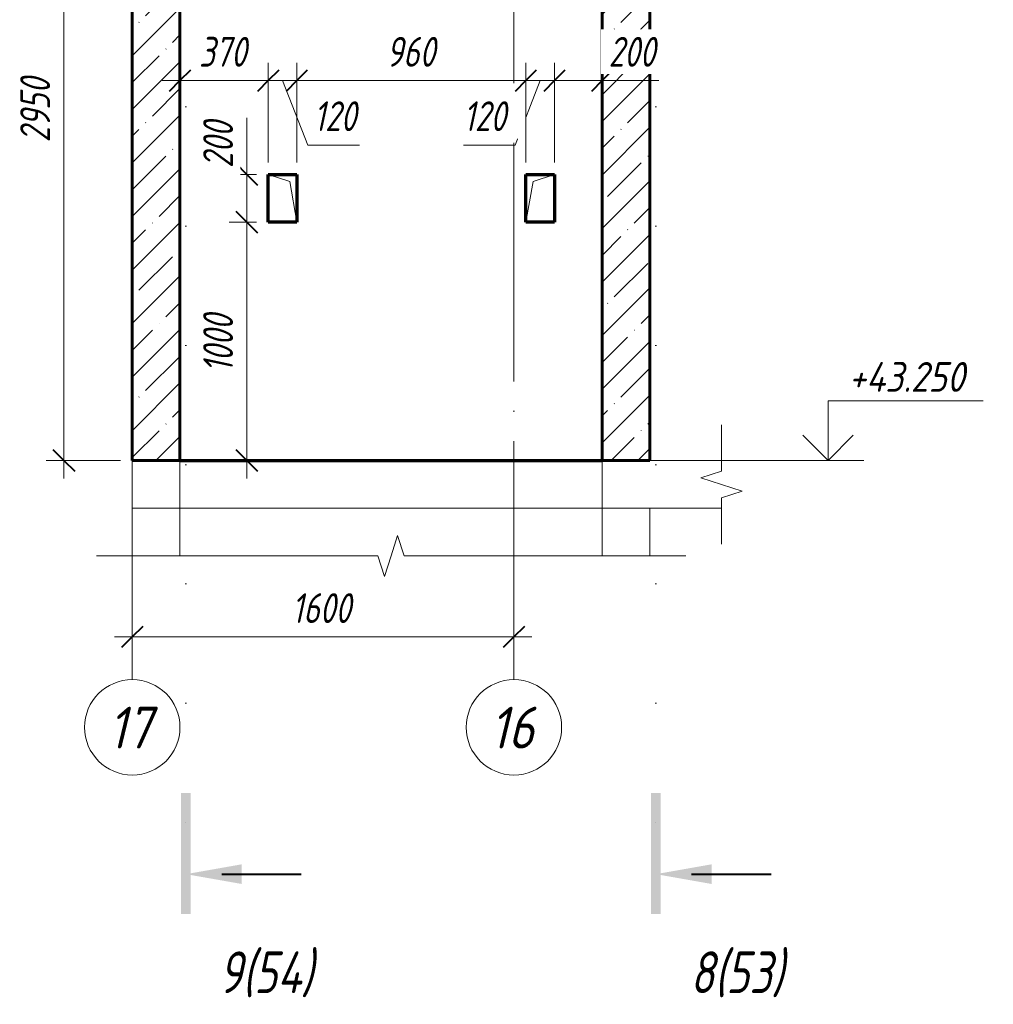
# Model space of a CAD drawing. Header units: millimetres. Extents: x -17185 to 31048, y 40761 to 48007.
# Tile 9 of 12: x 16828 to 20910, y 40970 to 45099. Entities that reach past the tile are written whole.
import ezdxf

# ---------------------------------------------------------------- set-up
doc = ezdxf.new("R2010")
doc.units = ezdxf.units.MM
for name, pattern in [('ADSK_Линия разреза', [1000, 0, -500, 0, -500]), ('ADSK_Линия сетки', [1250, 1000, -125, 0, -125]), ('ADSK_Невидимые', [250, 150, -100]), ('ADSK_Пунктирная_п5', [250, 0, -250])]:
    doc.linetypes.add(name, pattern=pattern)
for name, color, linetype, lineweight in [('A-____-____-DIMS', 211, 'Continuous', 9), ('A-____-____-DIMS-50', 211, 'Continuous', 9), ('A-____-NOTE-TEXT', 131, 'Continuous', 20), ('A-DETL-GENF-HDLN', 90, 'ADSK_Невидимые', 20), ('A-DETL-GENF-OTLN', 92, 'Continuous', 20), ('A-DOOR-____-OTLN', 31, 'Continuous', 20), ('A-FLOR-____-HDLN', 190, 'ADSK_Невидимые', 20), ('A-FLOR-____-MCUT', 192, 'Continuous', 50), ('A-FLOR-____-OTLN', 192, 'Continuous', 20), ('A-WALL-____-MCUT', 113, 'Continuous', 50), ('A-WALL-____-OTLN', 113, 'Continuous', 20), ('A-WALL-____-PATT', 111, 'Continuous', 50), ('G-____-____-DIMS', 111, 'Continuous', 9), ('G-____-____-SYMB', 111, 'ADSK_Пунктирная_п5', 20), ('S-GRID-____-IDEN', 1, 'Continuous', 20), ('S-GRID-____-OTLN', 1, 'Continuous', 9)]:
    doc.layers.add(name, color=color, linetype=linetype, lineweight=lineweight)
doc.styles.add('GOST Common_I', font='GOST Common Italic.ttf', dxfattribs={"width": 0.9, "height": 175})
doc.styles.add('GOST Common_I_1', font='GOST Common Italic.ttf', dxfattribs={"width": 0.8, "height": 175})
doc.styles.add('GOST Common_I_2', font='GOST Common Italic.ttf', dxfattribs={"width": 0.8, "height": 125})
doc.styles.add('GOST Common_I_3', font='GOST Common Italic.ttf', dxfattribs={"width": 0.9, "height": 125})
doc.dimstyles.new('ADSK_Округление_5мм__Узкий_', dxfattribs={"dimscale": 304.8, "dimtxt": 0.412449, "dimasz": 0.295276, "dimexe": 0.246063, "dimexo": 0.000538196, "dimgap": 0.065617, "dimtad": 1, "dimdec": 0, "dimlfac": 304.8, "dimrnd": 5, "dimdsep": 46, "dimtxsty": 'GOST Common_I_2', "dimblk1": 'OBLIQUE', "dimblk2": 'OBLIQUE', "dimsah": 1, "dimcen": 0.09, "dimdle": 0.246063, "dimazin": 0, "dimtfac": 1, "dimtdec": 4, "dimtix": 1, "dimtmove": 0, "dimatfit": 3, "dimfxl": 1, "dimtvp": 1, "dimtfill": 1, "dimtolj": 1, "dimtzin": 0, "dimlwd": 20, "dimlwe": 20, "dimarcsym": 2})
doc.dimstyles.new('ADSK_Округление_5мм__Узкий__1', dxfattribs={"dimscale": 304.8, "dimtxt": 0.412449, "dimasz": 0.295276, "dimexe": 0.246063, "dimexo": 0.000538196, "dimgap": 0.065617, "dimtad": 1, "dimdec": 0, "dimlfac": 304.8, "dimrnd": 5, "dimdsep": 46, "dimtxsty": 'GOST Common_I_2', "dimblk1": 'OBLIQUE', "dimblk2": 'OBLIQUE', "dimsah": 1, "dimcen": 0.09, "dimdle": 0.246063, "dimazin": 0, "dimtfac": 1, "dimtdec": 4, "dimtix": 1, "dimtmove": 1, "dimatfit": 3, "dimfxl": 1, "dimtvp": 1, "dimtfill": 1, "dimtolj": 1, "dimtzin": 0, "dimlwd": 20, "dimlwe": 20, "dimarcsym": 2})
pattern_1 = [(45, (-14944.76, 65910), (-112.2532, 112.2532), []), (45, (-14832.5, 65910), (-112.2532, 112.2532), [198.438, -39.688, 1.676, -38.011])]

# ---------------------------------------------------------------- blocks, each defined once
blk = doc.blocks.new('ADSK_Дверь_ПроемПрямоугольный - ADSK_Дверь_ПроемПрямоугольный-1820392-КЖ1_Р_ВЭ15_Опалубка_14')
at = {"layer": 'A-DETL-GENF-HDLN'}
for p, q in [((-49949.7, 44250), (-49949.7, 44450)), ((-49949.7, 44450), (-49829.7, 44450)), ((-49829.7, 44450), (-49829.7, 44250))]:
    blk.add_line(p, q, dxfattribs=at)
at = {"layer": 'A-DETL-GENF-OTLN'}
for p, q in [((-49919.7, 44420), (-49829.7, 44450)), ((-49949.7, 44250), (-49919.7, 44420))]:
    blk.add_line(p, q, dxfattribs=at)
blk = doc.blocks.new('ADSK_Дверь_ПроемПрямоугольный - ADSK_Дверь_ПроемПрямоугольный-1820829-КЖ1_Р_ВЭ15_Опалубка_14')
at = {"layer": 'A-DETL-GENF-HDLN'}
for p, q in [((-51029.7, 44450), (-51029.7, 44250)), ((-50909.7, 44450), (-51029.7, 44450)), ((-50909.7, 44250), (-50909.7, 44450))]:
    blk.add_line(p, q, dxfattribs=at)
at = {"layer": 'A-DETL-GENF-OTLN'}
for p, q in [((-50939.7, 44420), (-51029.7, 44450)), ((-50909.7, 44250), (-50939.7, 44420))]:
    blk.add_line(p, q, dxfattribs=at)
blk = doc.blocks.new('ADSK_Обрыв_Линия - ADSK_Обрыв_линия-1072157-КЖ1_Р_ВЭ15_Опалубка_14')
at = {"layer": 'A-DETL-GENF-OTLN'}
for p, q in [((-49130, 46400), (-49130, 46355)), ((-49130, 46243.7), (-49130, 46200))]:
    blk.add_line(p, q, dxfattribs=at)
blk = doc.blocks.new('ADSK_Обрыв_Линия - ADSK_Обрыв_линия-1417619-КЖ1_Р_ВЭ15_Опалубка_14')
at = {"layer": 'A-DETL-GENF-OTLN'}
for p, q in [((-51600, 46762.7), (-50570, 46762.7)), ((-50458.7, 46762.7), (-49430, 46762.7))]:
    blk.add_line(p, q, dxfattribs=at)
blk = doc.blocks.new('Ось сетки - Круг_Ø8 мм-6408-КЖ1_Р_ВЭ15_Опалубка_14')
at = {"layer": 'S-GRID-____-IDEN'}
for start, end in [(0, 180), (180, 0)]:
    blk.add_arc((-50000, 42131.7), 200, start, end, dxfattribs=at)
blk = doc.blocks.new('Разрез - Номер вида и Номер листа спереди_3_5 мм-6455-КЖ1_Р_ВЭ15_Опалубка_14')
at = {"layer": 'G-____-____-SYMB', "linetype": 'Continuous', "lineweight": 9}
for points in [[(-49425.3, 41855.9), (-49385.4, 41855.9), (-49385.4, 41349.3), (-49425.3, 41349.3)], [(-49171.4, 41474.8), (-49405.1, 41516), (-49171.4, 41557.2)]]:
    blk.add_hatch(color=256, dxfattribs=at).paths.add_polyline_path(points)
at = {"layer": 'G-____-____-SYMB', "linetype": 'Continuous', "lineweight": 40}
blk.add_line((-49255.1, 41516), (-48921.9, 41516), dxfattribs=at)
blk = doc.blocks.new('DIMBLOCK74-КЖ1_Р_ВЭ15_Опалубка_14')
at = {"layer": 'A-____-____-DIMS-50', "lineweight": 20}
for p, q in [((17300.2, 42510.8), (17300.2, 42585.8)), ((18900.2, 42510.8), (18900.2, 42585.8)), ((18975.2, 42510.8), (17225.2, 42510.8)), ((17300.2, 42510.8), (17300.2, 42497.1)), ((18900.2, 42510.8), (18900.2, 42497.1))]:
    blk.add_line(p, q, dxfattribs=at)
at = {"layer": 'A-____-____-DIMS-50', "lineweight": 40}
for p, q in [((17300.2, 42510.8), (17345.2, 42555.8)), ((18900.2, 42510.8), (18945.2, 42555.8)), ((17300.2, 42510.8), (17255.2, 42465.8)), ((18900.2, 42510.8), (18855.2, 42465.8))]:
    blk.add_line(p, q, dxfattribs=at)
at = {"layer": 'A-____-____-DIMS-50', "color": 0, "lineweight": 20, "insert": (17969.1, 42694.1), "char_height": 125, "width": 314.499, "attachment_point": 1, "line_spacing_factor": 1.022761, "style": 'GOST Common_I_2', "bg_fill": 3, "box_fill_scale": 1.25, "bg_fill_color": 256, "bg_fill_true_color": 13158600, "bg_fill_transparency": 0}
blk.add_mtext('1600', dxfattribs=at)
blk = doc.blocks.new('_Oblique')
at = {"color": 0, "linetype": 'ByBlock', "lineweight": -2}
blk.add_line((-0.5, -0.5), (0.5, 0.5), dxfattribs=at)
blk = doc.blocks.new('Высотные отметки - Стрелка вверх-6399-КЖ1_Р_ВЭ15_Опалубка_14')
at = {"layer": 'A-____-NOTE-TEXT'}
for p, q in [((-48704.2, 46450), (-48054.2, 46450)), ((-48704.2, 46200), (-48704.2, 46450)), ((-48704.2, 46200), (-48810.3, 46306.1)), ((-48704.2, 46200), (-48598.1, 46306.1)), ((-48854.2, 46200), (-48554.2, 46200))]:
    blk.add_line(p, q, dxfattribs=at)
blk = doc.blocks.new('DIMBLOCK75-КЖ1_Р_ВЭ15_Опалубка_14')
at = {"layer": 'A-____-____-DIMS-50', "lineweight": 40}
for p, q in [((17013.8, 46200), (16968.8, 46245)), ((17013.8, 46200), (17058.8, 46155)), ((17013.8, 43250), (16968.8, 43295)), ((17013.8, 43250), (17058.8, 43205))]:
    blk.add_line(p, q, dxfattribs=at)
at = {"layer": 'A-____-____-DIMS-50', "lineweight": 20}
for p, q in [((17013.8, 46200), (16938.8, 46200)), ((17013.8, 43175), (17013.8, 46200)), ((17013.8, 46200), (17250.2, 46200)), ((17013.8, 43250), (16938.8, 43250)), ((17013.8, 43250), (17250.2, 43250))]:
    blk.add_line(p, q, dxfattribs=at)
at = {"layer": 'A-____-____-DIMS-50', "color": 0, "lineweight": 20, "insert": (16830.4, 44584.4), "char_height": 125, "width": 337.511, "attachment_point": 1, "rotation": 90, "line_spacing_factor": 1.022761, "style": 'GOST Common_I_2', "bg_fill": 3, "box_fill_scale": 1.25, "bg_fill_color": 256, "bg_fill_true_color": 13158600, "bg_fill_transparency": 0}
blk.add_mtext('2950', dxfattribs=at)
blk = doc.blocks.new('DIMBLOCK81-КЖ1_Р_ВЭ15_Опалубка_14')
at = {"layer": 'A-____-____-DIMS-50', "lineweight": 20}
for p, q in [((19070.4, 44843.1), (19070.4, 44918.1)), ((19270.2, 44843.1), (19270.2, 44918.1)), ((19345.2, 44843.1), (19070.4, 44843.1)), ((19070.4, 44843.1), (19070.4, 44500)), ((19271.7, 44843.1), (19170.3, 44843.1)), ((19270.2, 44843.1), (19270.2, 44829.5)), ((19507.6, 44843.1), (19271.7, 44843.1))]:
    blk.add_line(p, q, dxfattribs=at)
at = {"layer": 'A-____-____-DIMS-50', "lineweight": 40}
for p, q in [((19070.4, 44843.1), (19115.4, 44888.1)), ((19270.2, 44843.1), (19315.2, 44888.1)), ((19070.4, 44843.1), (19025.4, 44798.1)), ((19270.2, 44843.1), (19225.2, 44798.1))]:
    blk.add_line(p, q, dxfattribs=at)
at = {"layer": 'A-____-____-DIMS-50', "color": 0, "lineweight": 20, "insert": (19296.7, 45026.5), "char_height": 125, "width": 253.133, "attachment_point": 1, "line_spacing_factor": 1.022761, "style": 'GOST Common_I_2', "bg_fill": 3, "box_fill_scale": 1.25, "bg_fill_color": 256, "bg_fill_true_color": 13158600, "bg_fill_transparency": 0}
blk.add_mtext('200', dxfattribs=at)
blk = doc.blocks.new('DIMBLOCK82-КЖ1_Р_ВЭ15_Опалубка_14')
at = {"layer": 'A-____-____-DIMS-50', "lineweight": 20}
for p, q in [((18950.4, 44843.1), (18950.4, 44918.1)), ((19070.4, 44843.1), (19070.4, 44918.1)), ((18905.2, 44573.1), (19010.4, 44843.1)), ((19070.4, 44843.1), (18950.4, 44843.1)), ((18950.4, 44843.1), (18950.4, 44500)), ((19070.4, 44843.1), (19070.4, 44500)), ((18688.4, 44573.1), (18905.2, 44573.1))]:
    blk.add_line(p, q, dxfattribs=at)
at = {"layer": 'A-____-____-DIMS-50', "lineweight": 40}
for p, q in [((18950.4, 44843.1), (18995.4, 44888.1)), ((19070.4, 44843.1), (19115.4, 44888.1)), ((18950.4, 44843.1), (18905.4, 44798.1)), ((19070.4, 44843.1), (19025.4, 44798.1))]:
    blk.add_line(p, q, dxfattribs=at)
at = {"layer": 'A-____-____-DIMS-50', "color": 0, "lineweight": 20, "insert": (18688.4, 44756.5), "char_height": 125, "width": 230.121, "attachment_point": 1, "line_spacing_factor": 1.022761, "style": 'GOST Common_I_2', "bg_fill": 3, "box_fill_scale": 1.25, "bg_fill_color": 256, "bg_fill_true_color": 13158600, "bg_fill_transparency": 0}
blk.add_mtext('120', dxfattribs=at)
blk = doc.blocks.new('DIMBLOCK83-КЖ1_Р_ВЭ15_Опалубка_14')
at = {"layer": 'A-____-____-DIMS-50', "lineweight": 20}
for p, q in [((17990.4, 44843.1), (17990.4, 44918.1)), ((18950.4, 44843.1), (18950.4, 44918.1)), ((18950.4, 44843.1), (17990.4, 44843.1)), ((17990.4, 44843.1), (17990.4, 44500)), ((18950.4, 44843.1), (18950.4, 44500))]:
    blk.add_line(p, q, dxfattribs=at)
at = {"layer": 'A-____-____-DIMS-50', "lineweight": 40}
for p, q in [((17990.4, 44843.1), (18035.4, 44888.1)), ((18950.4, 44843.1), (18995.4, 44888.1)), ((17990.4, 44843.1), (17945.4, 44798.1)), ((18950.4, 44843.1), (18905.4, 44798.1))]:
    blk.add_line(p, q, dxfattribs=at)
at = {"layer": 'A-____-____-DIMS-50', "color": 0, "lineweight": 20, "insert": (18365, 45026.5), "char_height": 125, "width": 253.133, "attachment_point": 1, "line_spacing_factor": 1.022761, "style": 'GOST Common_I_2', "bg_fill": 3, "box_fill_scale": 1.25, "bg_fill_color": 256, "bg_fill_true_color": 13158600, "bg_fill_transparency": 0}
blk.add_mtext('960', dxfattribs=at)
blk = doc.blocks.new('DIMBLOCK84-КЖ1_Р_ВЭ15_Опалубка_14')
at = {"layer": 'A-____-____-DIMS-50', "lineweight": 20}
for p, q in [((17870.4, 44843.1), (17870.4, 44918.1)), ((17990.4, 44843.1), (17990.4, 44918.1)), ((17990.4, 44843.1), (17870.4, 44843.1)), ((17870.4, 44843.1), (17870.4, 44500)), ((18035.7, 44573.1), (17930.4, 44843.1)), ((17990.4, 44843.1), (17990.4, 44500)), ((18252.4, 44573.1), (18035.7, 44573.1))]:
    blk.add_line(p, q, dxfattribs=at)
at = {"layer": 'A-____-____-DIMS-50', "lineweight": 40}
for p, q in [((17870.4, 44843.1), (17915.4, 44888.1)), ((17990.4, 44843.1), (18035.4, 44888.1)), ((17870.4, 44843.1), (17825.4, 44798.1)), ((17990.4, 44843.1), (17945.4, 44798.1))]:
    blk.add_line(p, q, dxfattribs=at)
at = {"layer": 'A-____-____-DIMS-50', "color": 0, "lineweight": 20, "insert": (18060.7, 44756.5), "char_height": 125, "width": 230.121, "attachment_point": 1, "line_spacing_factor": 1.022761, "style": 'GOST Common_I_2', "bg_fill": 3, "box_fill_scale": 1.25, "bg_fill_color": 256, "bg_fill_true_color": 13158600, "bg_fill_transparency": 0}
blk.add_mtext('120', dxfattribs=at)
blk = doc.blocks.new('DIMBLOCK85-КЖ1_Р_ВЭ15_Опалубка_14')
at = {"layer": 'A-____-____-DIMS-50', "lineweight": 20}
for p, q in [((17500.2, 44843.1), (17500.2, 44918.1)), ((17870.4, 44843.1), (17870.4, 44918.1)), ((17870.4, 44843.1), (17425.2, 44843.1)), ((17500.2, 44843.1), (17500.2, 44829.5)), ((17870.4, 44843.1), (17870.4, 44500))]:
    blk.add_line(p, q, dxfattribs=at)
at = {"layer": 'A-____-____-DIMS-50', "lineweight": 40}
for p, q in [((17500.2, 44843.1), (17545.2, 44888.1)), ((17870.4, 44843.1), (17915.4, 44888.1)), ((17500.2, 44843.1), (17455.2, 44798.1)), ((17870.4, 44843.1), (17825.4, 44798.1))]:
    blk.add_line(p, q, dxfattribs=at)
at = {"layer": 'A-____-____-DIMS-50', "color": 0, "lineweight": 20, "insert": (17579.8, 45026.5), "char_height": 125, "width": 253.133, "attachment_point": 1, "line_spacing_factor": 1.022761, "style": 'GOST Common_I_2', "bg_fill": 3, "box_fill_scale": 1.25, "bg_fill_color": 256, "bg_fill_true_color": 13158600, "bg_fill_transparency": 0}
blk.add_mtext('370', dxfattribs=at)
blk = doc.blocks.new('DIMBLOCK86-КЖ1_Р_ВЭ15_Опалубка_14')
at = {"layer": 'A-____-____-DIMS-50', "lineweight": 40}
for p, q in [((17780.7, 44250), (17735.7, 44295)), ((17780.7, 44250), (17825.7, 44205)), ((17780.7, 43250), (17735.7, 43295)), ((17780.7, 43250), (17825.7, 43205))]:
    blk.add_line(p, q, dxfattribs=at)
at = {"layer": 'A-____-____-DIMS-50', "lineweight": 20}
for p, q in [((17780.7, 44250), (17705.7, 44250)), ((17780.7, 43175), (17780.7, 44250)), ((17780.7, 44250), (17820.4, 44250)), ((17780.7, 43250), (17767.1, 43250)), ((17780.7, 43250), (17855.7, 43250))]:
    blk.add_line(p, q, dxfattribs=at)
at = {"layer": 'A-____-____-DIMS-50', "color": 0, "lineweight": 20, "insert": (17597.3, 43619), "char_height": 125, "width": 314.499, "attachment_point": 1, "rotation": 90, "line_spacing_factor": 1.022761, "style": 'GOST Common_I_2', "bg_fill": 3, "box_fill_scale": 1.25, "bg_fill_color": 256, "bg_fill_true_color": 13158600, "bg_fill_transparency": 0}
blk.add_mtext('1000', dxfattribs=at)
blk = doc.blocks.new('DIMBLOCK87-КЖ1_Р_ВЭ15_Опалубка_14')
at = {"layer": 'A-____-____-DIMS-50', "lineweight": 20}
for p, q in [((17780.7, 44687.5), (17780.7, 44451.5)), ((17780.7, 44250), (17780.7, 44525)), ((17780.7, 44450), (17705.7, 44450)), ((17780.7, 44451.5), (17780.7, 44350)), ((17780.7, 44450), (17820.4, 44450)), ((17780.7, 44250), (17705.7, 44250)), ((17780.7, 44250), (17820.4, 44250))]:
    blk.add_line(p, q, dxfattribs=at)
at = {"layer": 'A-____-____-DIMS-50', "lineweight": 40}
for p, q in [((17780.7, 44450), (17735.7, 44495)), ((17780.7, 44450), (17825.7, 44405)), ((17780.7, 44250), (17735.7, 44295)), ((17780.7, 44250), (17825.7, 44205))]:
    blk.add_line(p, q, dxfattribs=at)
at = {"layer": 'A-____-____-DIMS-50', "color": 0, "lineweight": 20, "insert": (17597.3, 44476.5), "char_height": 125, "width": 253.133, "attachment_point": 1, "rotation": 90, "line_spacing_factor": 1.022761, "style": 'GOST Common_I_2', "bg_fill": 3, "box_fill_scale": 1.25, "bg_fill_color": 256, "bg_fill_true_color": 13158600, "bg_fill_transparency": 0}
blk.add_mtext('200', dxfattribs=at)

msp = doc.modelspace()

# ---------------------------------------------------------------- hatches: boundary and pattern name
at = {"layer": 'A-WALL-____-PATT', "lineweight": 9}
h = msp.add_hatch(dxfattribs=at)
h.set_pattern_fill('FP_3', color=256, style=0, pattern_type=2)
h.set_pattern_definition(pattern_1)
h.paths.add_polyline_path([(17500.1744, 43250), (17500.1744, 46200), (17300.1744, 46200), (17300.1744, 43250)])
h = msp.add_hatch(dxfattribs=at)
h.set_pattern_fill('FP_3', color=256, style=0, pattern_type=2)
h.set_pattern_definition(pattern_1)
h.paths.add_polyline_path([(19270.1749, 43250), (19470.1749, 43250), (19470.1749, 46200), (19445.1749, 46200), (19445.1749, 46186), (19270.1749, 46186), (19270.1749, 44865.668)])

# ---------------------------------------------------------------- linework, layer by layer
at = {"layer": 'A-____-NOTE-TEXT'}
for p, q in [((19770.1749, 43250), (19770.1749, 43400)), ((19770.1749, 43205), (19683.5723, 43177.5)), ((19770.1749, 43150), (19683.5723, 43177.5)), ((19856.825, 43121.8457), (19770.1749, 43150)), ((19770.1749, 43093.6913), (19856.825, 43121.8457)), ((19770.1749, 43050), (19770.1749, 42900)), ((18385.1746, 42850), (18412.6746, 42936.6025)), ((18440.1746, 42850), (18412.6746, 42936.6025)), ((17300.1744, 42850), (17150.1744, 42850)), ((18328.8659, 42850), (18357.0203, 42763.3499)), ((18357.0203, 42763.3499), (18385.1746, 42850)), ((19470.1749, 42850), (19620.1749, 42850))]:
    msp.add_line(p, q, dxfattribs=at)
at = {"layer": 'A-FLOR-____-HDLN', "color": 8, "lineweight": 9}
msp.add_line((19270.4349, 43250), (19270.4349, 43050), dxfattribs=at)
at = {"layer": 'A-FLOR-____-MCUT', "color": 8, "lineweight": 9}
for p, q in [((17300.1744, 43250), (17300.1744, 43050)), ((17500.1744, 43050), (17500.1744, 43250)), ((19270.1749, 43250), (19270.1749, 43050)), ((19770.1749, 43250), (19470.1749, 43250)), ((19270.1749, 43050), (19770.1749, 43050))]:
    msp.add_line(p, q, dxfattribs=at)
at = {"layer": 'A-FLOR-____-OTLN', "color": 8, "lineweight": 9}
for p, q in [((19270.1252, 43250), (19270.1749, 43250)), ((19270.1749, 43050), (17500.224, 43050))]:
    msp.add_line(p, q, dxfattribs=at)
at = {"layer": 'A-WALL-____-MCUT', "lineweight": 60}
for p, q in [((17300.1744, 46200), (17300.1744, 43250)), ((17500.1744, 43250), (17500.1744, 46200)), ((19470.1749, 43250), (19470.1749, 46200)), ((19270.1749, 46186), (19270.1749, 43250)), ((17300.1744, 43250), (17500.1744, 43250)), ((19270.1749, 43250), (19470.1749, 43250))]:
    msp.add_line(p, q, dxfattribs=at)
at = {"layer": 'A-WALL-____-MCUT', "color": 8, "lineweight": 9}
for p, q in [((17300.1744, 43050), (17300.1744, 42850)), ((17500.1744, 43050), (17300.1744, 43050)), ((17500.1744, 42850), (17500.1744, 43050)), ((19270.1749, 43050), (19270.1749, 42850)), ((19470.1749, 42850), (19470.1749, 43050))]:
    msp.add_line(p, q, dxfattribs=at)
at = {"layer": 'A-WALL-____-OTLN', "lineweight": 70}
for p, q in [((17870.4349, 44450), (17990.4349, 44450)), ((17870.4349, 44250), (17870.4349, 44450)), ((17990.4349, 44450), (17990.4349, 44250)), ((18950.4349, 44450), (19070.4349, 44450)), ((18950.4349, 44250), (18950.4349, 44450)), ((19070.4349, 44450), (19070.4349, 44250)), ((17990.4349, 44250), (17870.4349, 44250)), ((19070.4349, 44250), (18950.4349, 44250)), ((17500.1744, 43250), (19270.1252, 43250))]:
    msp.add_line(p, q, dxfattribs=at)
at = {"layer": 'A-WALL-____-OTLN', "color": 8, "lineweight": 9}
msp.add_line((17500.224, 43050), (17500.1744, 43050), dxfattribs=at)
at = {"layer": 'G-____-____-DIMS', "lineweight": 20}
msp.add_line((19770.1749, 43250), (20216.7798, 43250), dxfattribs=at)
at = {"layer": 'G-____-____-SYMB', "linetype": 'ADSK_Линия разреза'}
for p, q in [((17525.0677, 47733.5813), (17525.0677, 41365.9905)), ((19495.0682, 47733.5813), (19495.0682, 41365.9905))]:
    msp.add_line(p, q, dxfattribs=at)
at = {"layer": 'S-GRID-____-OTLN', "linetype": 'ADSK_Линия сетки'}
for p, q in [((17300.1744, 42331.7385), (17300.1744, 46762.7259)), ((18900.1744, 42331.7385), (18900.1744, 46762.7259))]:
    msp.add_line(p, q, dxfattribs=at)

# ---------------------------------------------------------------- block references
at = {"layer": 'A-____-NOTE-TEXT'}
msp.add_blockref('Высотные отметки - Стрелка вверх-6399-КЖ1_Р_ВЭ15_Опалубка_14', (68920.9907, -2950), dxfattribs=at)
at = {"layer": 'A-DETL-GENF-OTLN'}
msp.add_blockref('ADSK_Обрыв_Линия - ADSK_Обрыв_линия-1072157-КЖ1_Р_ВЭ15_Опалубка_14', (68900.1744, -3150), dxfattribs=at)
at = {"layer": 'A-DETL-GENF-OTLN', "rotation": 180}
msp.add_blockref('ADSK_Обрыв_Линия - ADSK_Обрыв_линия-1417619-КЖ1_Р_ВЭ15_Опалубка_14', (-32129.8251, 89612.7259), dxfattribs=at)
at = {"layer": 'A-DOOR-____-OTLN'}
for name in ['ADSK_Дверь_ПроемПрямоугольный - ADSK_Дверь_ПроемПрямоугольный-1820829-КЖ1_Р_ВЭ15_Опалубка_14', 'ADSK_Дверь_ПроемПрямоугольный - ADSK_Дверь_ПроемПрямоугольный-1820392-КЖ1_Р_ВЭ15_Опалубка_14']:
    msp.add_blockref(name, (68900.1744, 0), dxfattribs=at)
at = {"layer": 'G-____-____-SYMB', "linetype": 'Continuous', "lineweight": 40}
for p in [(66930.1739, 0), (68900.1744, 0)]:
    msp.add_blockref('Разрез - Номер вида и Номер листа спереди_3_5 мм-6455-КЖ1_Р_ВЭ15_Опалубка_14', p, dxfattribs=at)
at = {"layer": 'S-GRID-____-IDEN'}
for p in [(67300.1744, 0), (68900.1744, 0)]:
    msp.add_blockref('Ось сетки - Круг_Ø8 мм-6408-КЖ1_Р_ВЭ15_Опалубка_14', p, dxfattribs=at)

# ---------------------------------------------------------------- texts
at = {"layer": 'G-____-____-DIMS', "lineweight": 20, "insert": (20302.7857, 43663.3535), "char_height": 125, "width": 633.585746, "attachment_point": 1, "line_spacing_factor": 1.022761, "style": 'GOST Common_I_3', "bg_fill": 3, "box_fill_scale": 1.25, "bg_fill_color": 256, "bg_fill_true_color": 13158600, "bg_fill_transparency": 0}
msp.add_mtext('+43.250', dxfattribs=at)
at = {"layer": 'G-____-____-SYMB', "linetype": 'Continuous', "lineweight": 9, "char_height": 175, "attachment_point": 1, "style": 'GOST Common_I_1'}
for s, insert, width in [('9(54)', (17662.7675, 41192.0584), 532.3205), ('8(53)', (19639.368, 41192.0584), 516.28675)]:
    msp.add_mtext(s, dxfattribs=dict(at, insert=insert, width=width))
at = {"layer": 'S-GRID-____-IDEN', "lineweight": 9, "char_height": 175, "width": 241.708781, "attachment_point": 1, "style": 'GOST Common_I'}
for s, insert in [('17', (17200.084, 42218.0051)), ('16', (18800.084, 42218.0051))]:
    msp.add_mtext(s, dxfattribs=dict(at, insert=insert))

# ---------------------------------------------------------------- next in the draw order: dimensions: what is measured, and where the dimension line sits
at = {"layer": 'A-____-____-DIMS', "lineweight": 20}
for base, p1, p2, override, picture, middle in [((17013.7691, 46200), (17300.1744, 43250), (17300.1744, 46200), {"dimpost": '<>', "dimfxl": 2950}, 'DIMBLOCK75-КЖ1_Р_ВЭ15_Опалубка_14', (16931.2691, 44725)), ((17780.6979, 44250), (17717.0583, 43250), (17870.4349, 44250), {"dimpost": '<>', "dimfxl": 1011.693815}, 'DIMBLOCK86-КЖ1_Р_ВЭ15_Опалубка_14', (17698.1979, 43750))]:
    dim = msp.add_linear_dim(base=base, p1=p1, p2=p2, angle=90, dimstyle='ADSK_Округление_5мм__Узкий_', override=override, dxfattribs=at)
    dim.commit()
    dim.dimension.update_dxf_attribs({"geometry": picture, "text_midpoint": middle})
dim = msp.add_linear_dim(base=(19070.4349, 44843.1167), p1=(19270.1749, 44779.4771), p2=(19070.4349, 44450), dimstyle='ADSK_Округление_5мм__Узкий__1', override={"dimpost": '<>', "dimfxl": 385.293694}, dxfattribs=at)
dim.commit()
dim.dimension.update_dxf_attribs({"geometry": 'DIMBLOCK81-КЖ1_Р_ВЭ15_Опалубка_14', "text_midpoint": (19423.2693, 44943.1369), "dimtype": 160})
dim = msp.add_linear_dim(base=(17300.1744, 42510.7626), p1=(18900.1744, 42447.1229), p2=(17300.1744, 42447.1229), dimstyle='ADSK_Округление_5мм__Узкий_', override={"dimpost": '<>', "dimfxl": 1600}, dxfattribs=at)
dim.commit()
dim.dimension.update_dxf_attribs({"geometry": 'DIMBLOCK74-КЖ1_Р_ВЭ15_Опалубка_14', "text_midpoint": (18100.1744, 42594.0675)})

# ---------------------------------------------------------------- next in the draw order: dimensions: what is measured, and where the dimension line sits
dim = msp.add_linear_dim(base=(18950.4349, 44843.1167), p1=(19070.4349, 44450), p2=(18950.4349, 44450), dimstyle='ADSK_Округление_5мм__Узкий__1', override={"dimpost": '<>', "dimfxl": 120}, dxfattribs=at)
dim.commit()
dim.dimension.update_dxf_attribs({"geometry": 'DIMBLOCK82-КЖ1_Р_ВЭ15_Опалубка_14', "text_midpoint": (18803.498, 44673.1369), "dimtype": 160})

# ---------------------------------------------------------------- next in the draw order: dimensions: what is measured, and where the dimension line sits
dim = msp.add_linear_dim(base=(17990.4349, 44843.1167), p1=(18950.4349, 44450), p2=(17990.4349, 44450), dimstyle='ADSK_Округление_5мм__Узкий_', override={"dimpost": '<>', "dimfxl": 960}, dxfattribs=at)
dim.commit()
dim.dimension.update_dxf_attribs({"geometry": 'DIMBLOCK83-КЖ1_Р_ВЭ15_Опалубка_14', "text_midpoint": (18470.4349, 44925.6167)})

# ---------------------------------------------------------------- next in the draw order: dimensions: what is measured, and where the dimension line sits
dim = msp.add_linear_dim(base=(17870.4349, 44843.1167), p1=(17990.4349, 44450), p2=(17870.4349, 44450), dimstyle='ADSK_Округление_5мм__Узкий__1', override={"dimpost": '<>', "dimfxl": 120}, dxfattribs=at)
dim.commit()
dim.dimension.update_dxf_attribs({"geometry": 'DIMBLOCK84-КЖ1_Р_ВЭ15_Опалубка_14', "text_midpoint": (18175.7252, 44673.1369), "dimtype": 160})

# ---------------------------------------------------------------- next in the draw order: dimensions: what is measured, and where the dimension line sits
dim = msp.add_linear_dim(base=(17500.1744, 44843.1167), p1=(17870.4349, 44450), p2=(17500.1744, 44779.4771), dimstyle='ADSK_Округление_5мм__Узкий_', override={"dimpost": '<>', "dimfxl": 495.628893}, dxfattribs=at)
dim.commit()
dim.dimension.update_dxf_attribs({"geometry": 'DIMBLOCK85-КЖ1_Р_ВЭ15_Опалубка_14', "text_midpoint": (17685.3046, 44925.6167)})

# ---------------------------------------------------------------- next in the draw order: dimensions: what is measured, and where the dimension line sits
dim = msp.add_linear_dim(base=(17780.6979, 44450), p1=(17870.4349, 44250), p2=(17870.4349, 44450), angle=90, dimstyle='ADSK_Округление_5мм__Узкий__1', override={"dimpost": '<>', "dimfxl": 200}, dxfattribs=at)
dim.commit()
dim.dimension.update_dxf_attribs({"geometry": 'DIMBLOCK87-КЖ1_Р_ВЭ15_Опалубка_14', "text_midpoint": (17680.6777, 44603.0944), "dimtype": 160, "text_rotation": 90})

doc.saveas('drawing.dxf')
